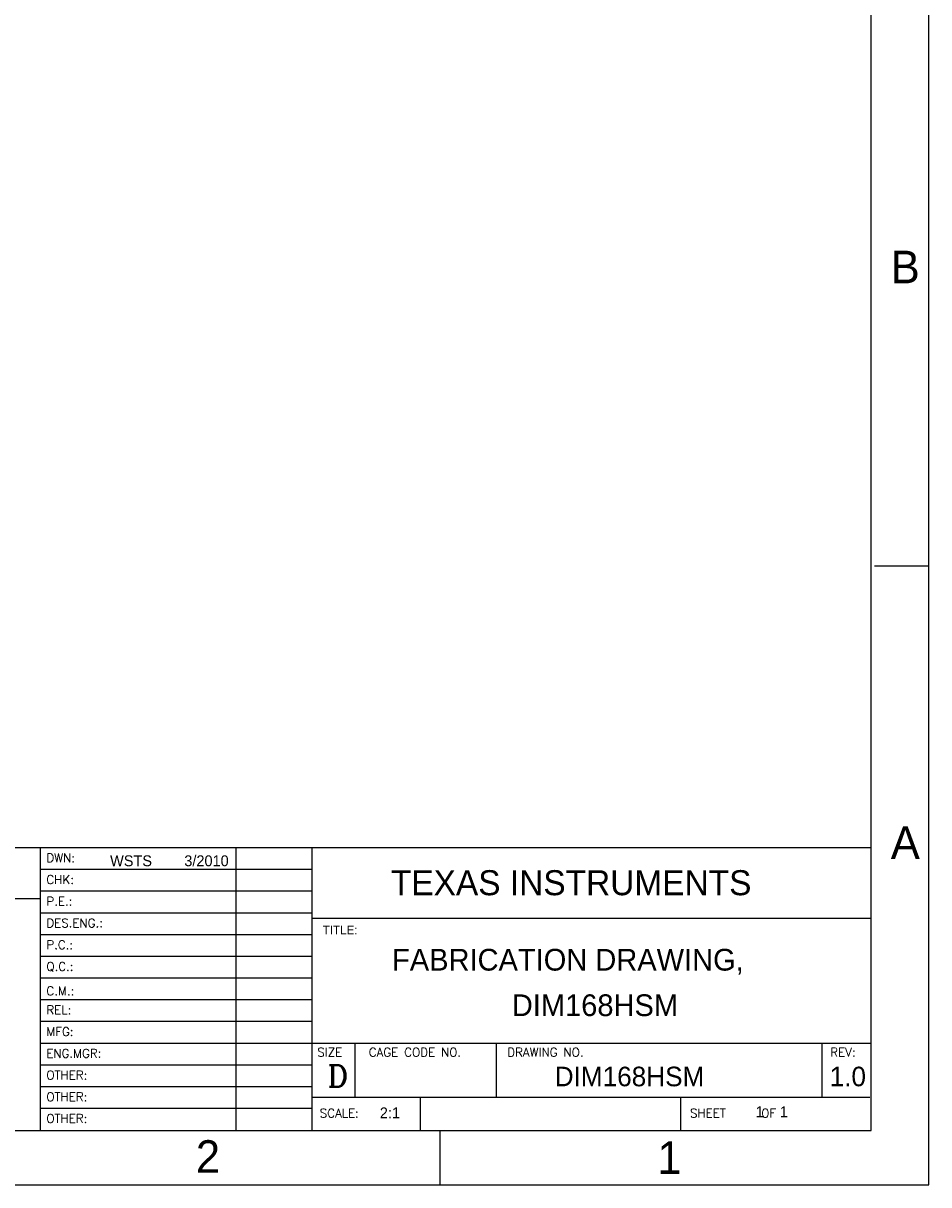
# Model space of a CAD drawing. Extents: x 0 to 34, y 0 to 22.
# Tile 26 of 33: x 25.7 to 34, y 0 to 10.7. Entities that reach past the tile are written whole.
import ezdxf

# ---------------------------------------------------------------- set-up
doc = ezdxf.new("R2010")
doc.units = 0
doc.header["$MEASUREMENT"] = 0
doc.layers.add('1', color=7, linetype='CONTINUOUS')
doc.styles.add('COMPLEX', font='COMPLEX')
doc.styles.add('TXT', font='txt')

msp = doc.modelspace()

# ---------------------------------------------------------------- linework, layer by layer
at = {"layer": '1', "color": 7}
for p, q in [((33.5, 5.7), (34, 5.7)), ((20.768, 3.105), (33.468, 3.105)), ((25.818, 0.505), (25.818, 3.105)), ((27.621, 0.505), (27.621, 3.105)), ((28.321, 0.505), (28.321, 3.105)), ((25.818, 2.905), (28.318, 2.905)), ((25.818, 2.705), (28.318, 2.705)), ((23.268, 2.636), (25.818, 2.636)), ((25.818, 2.505), (28.318, 2.505)), ((28.318, 2.455), (33.468, 2.455)), ((29.718, 2.455), (29.718, 2.455)), ((25.818, 2.305), (28.318, 2.305)), ((25.818, 2.105), (28.318, 2.105)), ((25.818, 1.905), (28.318, 1.905)), ((25.818, 1.705), (28.318, 1.705)), ((25.818, 1.505), (28.318, 1.505)), ((25.818, 1.305), (28.318, 1.305)), ((28.318, 1.305), (33.468, 1.305)), ((28.718, 0.805), (28.718, 1.305)), ((30.018, 0.805), (30.018, 1.305)), ((33.018, 0.805), (33.018, 1.305)), ((25.818, 1.105), (28.318, 1.105)), ((25.818, 0.905), (28.318, 0.905)), ((28.32, 0.808), (33.456, 0.808)), ((29.318, 0.505), (29.318, 0.805)), ((31.718, 0.505), (31.718, 0.805)), ((25.818, 0.705), (28.318, 0.705)), ((29.5, 0), (29.5, 0.5))]:
    msp.add_line(p, q, dxfattribs=at)
for points in [[(0, 0), (34, 0), (34, 22), (0, 22)], [(0.469, 0.5), (33.469, 0.5), (33.469, 21.5), (0.469, 21.5)]]:
    msp.add_lwpolyline(points, close=True, dxfattribs=at)

# ---------------------------------------------------------------- texts
for s, height, p in [('B', 0.3, (33.65, 8.3)), ('A', 0.3, (33.65, 3)), ('WSTS        3/2010', 0.1, (26.46, 2.933)), ('TITLE:', 0.08, (28.418, 2.305)), ('2', 0.3, (27.25, 0.11)), ('1', 0.3, (31.5, 0.1))]:
    msp.add_text(s, height=height, dxfattribs=at).set_placement(p)
at = {"layer": '1', "color": 7, "style": 'COMPLEX'}
for s, height, p in [('DWN:', 0.08, (25.873, 2.97)), ('CHK:', 0.08, (25.873, 2.77)), ('P.E.:', 0.08, (25.873, 2.57)), ('DES.ENG.:', 0.08, (25.873, 2.37)), ('P.C.:', 0.08, (25.873, 2.17)), ('Q.C.:', 0.08, (25.873, 1.97)), ('C.M.:', 0.08, (25.873, 1.745)), ('REL:', 0.08, (25.873, 1.57)), ('MFG:', 0.08, (25.873, 1.37)), ('ENG.MGR:', 0.08, (25.873, 1.17)), ('SIZE', 0.08, (28.368, 1.18)), ('CAGE CODE NO.', 0.08, (28.843, 1.18)), ('DRAWING NO.', 0.08, (30.118, 1.18)), ('REV:', 0.08, (33.093, 1.18)), ('D', 0.2, (28.464, 0.902)), ('OTHER:', 0.08, (25.873, 0.97)), ('OTHER:', 0.08, (25.873, 0.77)), ('OTHER:', 0.08, (25.873, 0.57)), ('SCALE:', 0.08, (28.391, 0.619)), ('SHEET     OF   ', 0.08, (31.801, 0.619))]:
    msp.add_text(s, height=height, dxfattribs=at).set_placement(p)
at = {"layer": '1', "color": 7, "linetype": 'Continuous', "style": 'TXT'}
for s, height, p in [('TEXAS INSTRUMENTS', 0.2304, (29.046, 2.666)), ('FABRICATION DRAWING,', 0.2, (29.057, 1.972)), ('DIM168HSM', 0.2, (30.16, 1.553)), ('DIM168HSM', 0.18, (30.555, 0.907)), ('1.0', 0.18, (33.087, 0.907)), ('2:1', 0.1, (28.944, 0.612)), ('1    1', 0.1, (32.405, 0.622))]:
    msp.add_text(s, height=height, dxfattribs=at).set_placement(p)

doc.saveas('drawing.dxf')
